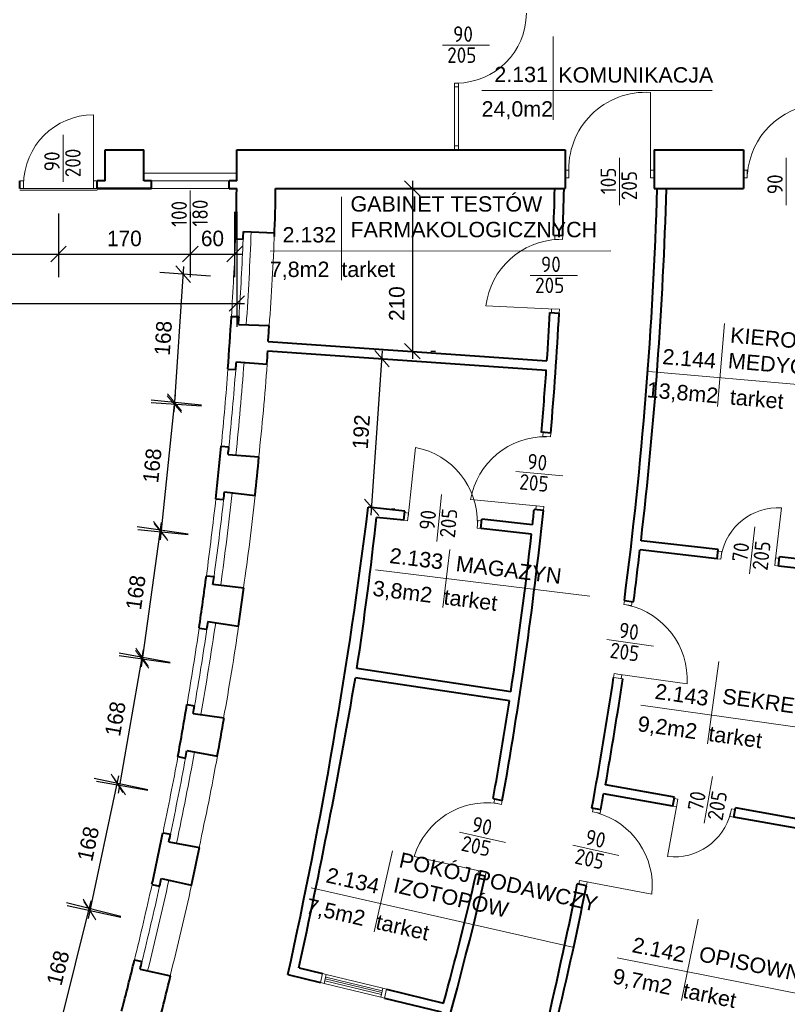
# Model space of a CAD drawing. Header units: millimetres. Extents: x -32003 to -19505, y 17931 to 29358.
# Tile 61 of 92: x -22678 to -21688, y 20402 to 21671. Entities that reach past the tile are written whole.
import ezdxf

# ---------------------------------------------------------------- set-up
doc = ezdxf.new("R2010")
doc.units = ezdxf.units.MM
doc.header["$PDMODE"] = 3
for name, color, linetype, lineweight in [('_wymiary', 1, 'Continuous', 9), ('drzwi', 140, 'Continuous', 13), ('opisy drzwi', 40, 'Continuous', 13), ('opisy pom', 3, 'Continuous', 18), ('sciany', 4, 'Continuous', 40), ('ściana', 4, 'Continuous', 40)]:
    doc.layers.add(name, color=color, linetype=linetype, lineweight=lineweight)
doc.styles.add('ISO', font='isocp.shx')
doc.styles.add('SYSTEM', font='TXT')
doc.dimstyles.new('Jacek2', dxfattribs={"dimscale": 2, "dimtxt": 10, "dimasz": 10, "dimexe": 15, "dimexo": 15, "dimgap": 5, "dimtad": 1, "dimdec": 0, "dimrnd": 0.5, "dimzin": 0, "dimdsep": 46, "dimtxsty": 'Standard', "dimblk": 'OBLIQUE', "dimcen": 0, "dimdle": 5, "dimadec": 1, "dimazin": 0, "dimtfac": 1, "dimtdec": 0, "dimtofl": 0, "dimtmove": 0, "dimatfit": 3, "dimfxl": 0, "dimtolj": 1, "dimtzin": 0, "dimarcsym": 0})

# ---------------------------------------------------------------- blocks, each defined once
blk = doc.blocks.new('_OBLIQUE')
at = {"color": 0, "linetype": 'ByBlock'}
blk.add_line((-0.5, -0.5), (0.5, 0.5), dxfattribs=at)
blk = doc.blocks.new('*D1232')
at = {"layer": 'Defpoints', "color": 0}
for p in [(-22172.4, 21453.4), (-22177.4, 21243.8), (-22171.2, 21243.8)]:
    blk.add_point(p, dxfattribs=at)
at = {"layer": 'drzwi', "color": 0, "lineweight": -2}
for p, q in [((-22171.2, 21463.4), (-22171.2, 21233.8)), ((-22142.4, 21453.4), (-22141.2, 21453.4)), ((-22147.4, 21243.8), (-22141.2, 21243.8))]:
    blk.add_line(p, q, dxfattribs=at)
at = {"layer": 'drzwi', "color": 0, "lineweight": -2, "xscale": 20, "yscale": 20, "zscale": 20}
for p, rotation in [((-22171.2, 21453.4), 90), ((-22171.2, 21243.8), 270)]:
    blk.add_blockref('_OBLIQUE', p, dxfattribs=dict(at, rotation=rotation))
at = {"layer": 'drzwi', "color": 0, "insert": (-22191.2, 21305.1), "char_height": 20, "attachment_point": 5, "rotation": 90}
blk.add_mtext('\\A1;210', dxfattribs=at)
blk = doc.blocks.new('*D1233')
at = {"layer": 'Defpoints', "color": 0}
for p in [(-22214.6, 21234.4), (-22210.5, 21234.1), (-22228, 21042.8)]:
    blk.add_point(p, dxfattribs=at)
at = {"layer": 'drzwi', "color": 0, "lineweight": -2}
for p, q in [((-22224.5, 21032.5), (-22209.8, 21244.1)), ((-22184.7, 21232.3), (-22180.5, 21232)), ((-22198.1, 21040.7), (-22193.9, 21040.4))]:
    blk.add_line(p, q, dxfattribs=at)
at = {"layer": 'drzwi', "color": 0, "lineweight": -2, "xscale": 20, "yscale": 20, "zscale": 20}
for p, rotation in [((-22210.5, 21234.1), 86.00694921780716), ((-22223.8, 21042.5), 266.0069492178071)]:
    blk.add_blockref('_OBLIQUE', p, dxfattribs=dict(at, rotation=rotation))
at = {"layer": 'drzwi', "color": 0, "insert": (-22237.1, 21139.7), "char_height": 20, "attachment_point": 5, "rotation": 86.0069}
blk.add_mtext('\\A1;192', dxfattribs=at)
blk = doc.blocks.new('*D1124')
at = {"layer": '_wymiary', "color": 0, "lineweight": -2}
for p, q in [((-22797.6, 21423.4), (-22797.6, 21339)), ((-22627.6, 21421.4), (-22627.6, 21339)), ((-22807.6, 21369), (-22617.6, 21369))]:
    blk.add_line(p, q, dxfattribs=at)
at = {"layer": 'Defpoints', "color": 0}
for p in [(-22797.6, 21453.4), (-22627.6, 21451.4), (-22627.6, 21369)]:
    blk.add_point(p, dxfattribs=at)
at = {"layer": '_wymiary', "color": 0, "lineweight": -2, "xscale": 20, "yscale": 20, "zscale": 20, "rotation": 180}
blk.add_blockref('_OBLIQUE', (-22797.6, 21369), dxfattribs=at)
at = {"layer": '_wymiary', "color": 0, "lineweight": -2, "xscale": 20, "yscale": 20, "zscale": 20}
blk.add_blockref('_OBLIQUE', (-22627.6, 21369), dxfattribs=at)
at = {"layer": '_wymiary', "color": 0, "insert": (-22712.6, 21389), "char_height": 20, "attachment_point": 5}
blk.add_mtext('\\A1;170', dxfattribs=at)
blk = doc.blocks.new('*D1125')
at = {"layer": '_wymiary', "color": 0, "lineweight": -2}
for p, q in [((-22627.6, 21421.4), (-22627.6, 21339)), ((-22457.6, 21423.4), (-22457.6, 21339)), ((-22637.6, 21369), (-22447.6, 21369))]:
    blk.add_line(p, q, dxfattribs=at)
at = {"layer": 'Defpoints', "color": 0}
for p in [(-22627.6, 21451.4), (-22457.6, 21453.4), (-22457.6, 21369)]:
    blk.add_point(p, dxfattribs=at)
at = {"layer": '_wymiary', "color": 0, "lineweight": -2, "xscale": 20, "yscale": 20, "zscale": 20, "rotation": 180}
blk.add_blockref('_OBLIQUE', (-22627.6, 21369), dxfattribs=at)
at = {"layer": '_wymiary', "color": 0, "lineweight": -2, "xscale": 20, "yscale": 20, "zscale": 20}
blk.add_blockref('_OBLIQUE', (-22457.6, 21369), dxfattribs=at)
at = {"layer": '_wymiary', "color": 0, "insert": (-22542.6, 21389), "char_height": 20, "attachment_point": 5}
blk.add_mtext('\\A1;170', dxfattribs=at)
blk = doc.blocks.new('*D1126')
at = {"layer": '_wymiary', "color": 0, "lineweight": -2}
for p, q in [((-22457.6, 21423.4), (-22457.6, 21339)), ((-22400.4, 21423.4), (-22400.4, 21339)), ((-22467.6, 21369), (-22390.4, 21369))]:
    blk.add_line(p, q, dxfattribs=at)
at = {"layer": 'Defpoints', "color": 0}
for p in [(-22457.6, 21453.4), (-22400.4, 21453.4), (-22400.4, 21369)]:
    blk.add_point(p, dxfattribs=at)
at = {"layer": '_wymiary', "color": 0, "lineweight": -2, "xscale": 20, "yscale": 20, "zscale": 20, "rotation": 180}
blk.add_blockref('_OBLIQUE', (-22457.6, 21369), dxfattribs=at)
at = {"layer": '_wymiary', "color": 0, "lineweight": -2, "xscale": 20, "yscale": 20, "zscale": 20}
blk.add_blockref('_OBLIQUE', (-22400.4, 21369), dxfattribs=at)
at = {"layer": '_wymiary', "color": 0, "insert": (-22429, 21389), "char_height": 20, "attachment_point": 5}
blk.add_mtext('\\A1;60', dxfattribs=at)
blk = doc.blocks.new('*D1127')
at = {"layer": '_wymiary', "color": 0, "lineweight": -2}
for p, q in [((-24559.8, 21423.4), (-24559.8, 21275.2)), ((-22397.6, 21423.4), (-22397.6, 21275.2)), ((-24569.8, 21305.2), (-22387.6, 21305.2))]:
    blk.add_line(p, q, dxfattribs=at)
at = {"layer": 'Defpoints', "color": 0}
for p in [(-24559.8, 21453.4), (-22397.6, 21453.4), (-22397.6, 21305.2)]:
    blk.add_point(p, dxfattribs=at)
at = {"layer": '_wymiary', "color": 0, "lineweight": -2, "xscale": 20, "yscale": 20, "zscale": 20, "rotation": 180}
blk.add_blockref('_OBLIQUE', (-24559.8, 21305.2), dxfattribs=at)
at = {"layer": '_wymiary', "color": 0, "lineweight": -2, "xscale": 20, "yscale": 20, "zscale": 20}
blk.add_blockref('_OBLIQUE', (-22397.6, 21305.2), dxfattribs=at)
at = {"layer": '_wymiary', "color": 0, "insert": (-23478.7, 21325.2), "char_height": 20, "attachment_point": 5}
blk.add_mtext('\\A1;2160', dxfattribs=at)
blk = doc.blocks.new('*D1142')
at = {"layer": '_wymiary', "color": 0, "lineweight": -2}
for p, q in [((-22466.2, 21353), (-22478.9, 21165.4)), ((-22431.7, 21340.6), (-22496.8, 21345)), ((-22443.1, 21173), (-22508.1, 21177.4))]:
    blk.add_line(p, q, dxfattribs=at)
at = {"layer": 'Defpoints', "color": 0}
for p in [(-22401.8, 21338.6), (-22478.2, 21175.4), (-22413.1, 21171)]:
    blk.add_point(p, dxfattribs=at)
at = {"layer": '_wymiary', "color": 0, "lineweight": -2, "xscale": 20, "yscale": 20, "zscale": 20}
for p, rotation in [((-22466.8, 21343), 86.12642143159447), ((-22478.2, 21175.4), 266.1264214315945)]:
    blk.add_blockref('_OBLIQUE', p, dxfattribs=dict(at, rotation=rotation))
at = {"layer": '_wymiary', "color": 0, "insert": (-22492.5, 21260.6), "char_height": 20, "attachment_point": 5, "rotation": 86.1264}
blk.add_mtext('\\A1;168', dxfattribs=at)
blk = doc.blocks.new('*D1143')
at = {"layer": '_wymiary', "color": 0, "lineweight": -2}
for p, q in [((-22477, 21187.7), (-22496.4, 21000.7)), ((-22443, 21174.1), (-22507.9, 21180.8)), ((-22460.4, 21007), (-22525.3, 21013.7))]:
    blk.add_line(p, q, dxfattribs=at)
at = {"layer": 'Defpoints', "color": 0}
for p in [(-22413.1, 21171), (-22495.4, 21010.6), (-22430.5, 21003.9)]:
    blk.add_point(p, dxfattribs=at)
at = {"layer": '_wymiary', "color": 0, "lineweight": -2, "xscale": 20, "yscale": 20, "zscale": 20}
for p, rotation in [((-22478, 21177.7), 84.06345528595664), ((-22495.4, 21010.6), 264.0634552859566)]:
    blk.add_blockref('_OBLIQUE', p, dxfattribs=dict(at, rotation=rotation))
at = {"layer": '_wymiary', "color": 0, "insert": (-22506.6, 21096.3), "char_height": 20, "attachment_point": 5, "rotation": 84.0635}
blk.add_mtext('\\A1;168', dxfattribs=at)
blk = doc.blocks.new('*D1144')
at = {"layer": '_wymiary', "color": 0, "lineweight": -2}
for p, q in [((-22495.1, 21023), (-22521.1, 20836.8)), ((-22460.2, 21008), (-22526.2, 21017.3)), ((-22483.5, 20841.7), (-22549.5, 20850.9))]:
    blk.add_line(p, q, dxfattribs=at)
at = {"layer": 'Defpoints', "color": 0}
for p in [(-22430.5, 21003.9), (-22519.8, 20846.7), (-22453.8, 20837.5)]:
    blk.add_point(p, dxfattribs=at)
at = {"layer": '_wymiary', "color": 0, "lineweight": -2, "xscale": 20, "yscale": 20, "zscale": 20}
for p, rotation in [((-22496.5, 21013.1), 82.02990985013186), ((-22519.8, 20846.7), 262.0299098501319)]:
    blk.add_blockref('_OBLIQUE', p, dxfattribs=dict(at, rotation=rotation))
at = {"layer": '_wymiary', "color": 0, "insert": (-22527.9, 20932.7), "char_height": 20, "attachment_point": 5, "rotation": 82.0299}
blk.add_mtext('\\A1;168', dxfattribs=at)
blk = doc.blocks.new('*D1145')
at = {"layer": '_wymiary', "color": 0, "lineweight": -2}
for p, q in [((-22518.2, 20859), (-22550.8, 20673.9)), ((-22483.4, 20842.7), (-22549.4, 20854.4)), ((-22512.5, 20677.3), (-22578.6, 20688.9))]:
    blk.add_line(p, q, dxfattribs=at)
at = {"layer": 'Defpoints', "color": 0}
for p in [(-22453.8, 20837.5), (-22549.1, 20683.7), (-22483, 20672.1)]:
    blk.add_point(p, dxfattribs=at)
at = {"layer": '_wymiary', "color": 0, "lineweight": -2, "xscale": 20, "yscale": 20, "zscale": 20}
for p, rotation in [((-22519.9, 20849.2), 79.9963644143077), ((-22549.1, 20683.7), 259.9963644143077)]:
    blk.add_blockref('_OBLIQUE', p, dxfattribs=dict(at, rotation=rotation))
at = {"layer": '_wymiary', "color": 0, "insert": (-22554.2, 20769.9), "char_height": 20, "attachment_point": 5, "rotation": 79.9964}
blk.add_mtext('\\A1;168', dxfattribs=at)
blk = doc.blocks.new('*D1146')
at = {"layer": '_wymiary', "color": 0, "lineweight": -2}
for p, q in [((-22550.1, 20696.6), (-22589.3, 20512.7)), ((-22512.3, 20678.3), (-22581.5, 20693.1)), ((-22547.4, 20514), (-22616.5, 20528.8))]:
    blk.add_line(p, q, dxfattribs=at)
at = {"layer": 'Defpoints', "color": 0}
for p in [(-22483, 20672.1), (-22587.2, 20522.5), (-22518, 20507.8)]:
    blk.add_point(p, dxfattribs=at)
at = {"layer": '_wymiary', "color": 0, "lineweight": -2, "xscale": 20, "yscale": 20, "zscale": 20}
for p, rotation in [((-22552.1, 20686.8), 77.96281897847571), ((-22587.2, 20522.5), 257.9628189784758)]:
    blk.add_blockref('_OBLIQUE', p, dxfattribs=dict(at, rotation=rotation))
at = {"layer": '_wymiary', "color": 0, "insert": (-22589.2, 20608.8), "char_height": 20, "attachment_point": 5, "rotation": 77.9628}
blk.add_mtext('\\A1;168', dxfattribs=at)
blk = doc.blocks.new('*D1147')
at = {"layer": '_wymiary', "color": 0, "lineweight": -2}
for p, q in [((-22585.9, 20535.1), (-22631.6, 20352.7)), ((-22547.1, 20515.1), (-22617.4, 20532.7)), ((-22588, 20352.1), (-22658.3, 20369.7))]:
    blk.add_line(p, q, dxfattribs=at)
at = {"layer": 'Defpoints', "color": 0}
for p in [(-22518, 20507.8), (-22629.2, 20362.4), (-22558.9, 20344.8)]:
    blk.add_point(p, dxfattribs=at)
at = {"layer": '_wymiary', "color": 0, "lineweight": -2, "xscale": 20, "yscale": 20, "zscale": 20}
for p, rotation in [((-22588.3, 20525.4), 75.92927354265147), ((-22629.2, 20362.4), 255.9292735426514)]:
    blk.add_blockref('_OBLIQUE', p, dxfattribs=dict(at, rotation=rotation))
at = {"layer": '_wymiary', "color": 0, "insert": (-22628.2, 20448.8), "char_height": 20, "attachment_point": 5, "rotation": 75.9293}
blk.add_mtext('\\A1;168', dxfattribs=at)

msp = doc.modelspace()

# ---------------------------------------------------------------- linework, layer by layer
at = {"layer": 'drzwi'}
for p, q in [((-22116.7, 21589.4), (-22111.7, 21589.4)), ((-22116.7, 21584.4), (-22116.7, 21589.4)), ((-22111.7, 21584.4), (-22111.7, 21589.4)), ((-22116.7, 21503.4), (-22116.7, 21584.4)), ((-22116.7, 21584.4), (-22111.7, 21584.4)), ((-22111.7, 21503.4), (-22111.7, 21584.4)), ((-21864.2, 21472.2), (-21864.2, 21577.2)), ((-22582.6, 21458.4), (-22582.6, 21548.4)), ((-22116.7, 21508.4), (-22111.7, 21508.4)), ((-22672.6, 21463.4), (-22677.6, 21463.4)), ((-22672.6, 21453.4), (-22672.6, 21463.4)), ((-22582.6, 21453.4), (-22582.6, 21463.4)), ((-22582.6, 21463.4), (-22577.6, 21463.4)), ((-22677.6, 21453.4), (-22577.6, 21453.4)), ((-22677.6, 21451.4), (-22577.6, 21451.4)), ((-21986.6, 21298), (-22076.5, 21302.1)), ((-22176.8, 21030.2), (-22167.2, 21119.7)), ((-22006.7, 21044.1), (-22096.3, 21052.6)), ((-21703.2, 20972.3), (-21695.1, 21041.9)), ((-21906, 20827.5), (-21816.9, 20815.1)), ((-21911.7, 20823.2), (-21899.8, 20821.5)), ((-21829.6, 20661.3), (-21842, 20592.4)), ((-22081, 20572.9), (-22168.8, 20592.6)), ((-21950.7, 20560.6), (-21862.2, 20544)), ((-22287.1, 20441.7), (-22289.7, 20430)), ((-22282.3, 20440.5), (-22287.1, 20441.7)), ((-22282.3, 20440.5), (-22284.8, 20428.8)), ((-22283.5, 20434.6), (-22210.7, 20417)), ((-22283, 20437.1), (-22210.1, 20419.4)), ((-22209.4, 20422.7), (-22282.3, 20440.5)), ((-22289.7, 20430), (-22284.8, 20428.8)), ((-22284.8, 20428.8), (-22211.9, 20411.1)), ((-22284.1, 20432.2), (-22211.2, 20414.5)), ((-22209.4, 20422.7), (-22211.9, 20411.1)), ((-22204.6, 20421.5), (-22209.4, 20422.7)), ((-22204.6, 20421.5), (-22207.1, 20409.8)), ((-22207.1, 20409.8), (-22211.9, 20411.1))]:
    msp.add_line(p, q, dxfattribs=at)
for points in [[(-21974.2, 21467.2), (-21969.2, 21467.2), (-21969.2, 21477.2), (-21974.2, 21477.2)], [(-21864.2, 21467.2), (-21859.2, 21467.2), (-21859.2, 21477.2), (-21864.2, 21477.2)], [(-21744.2, 21467.2), (-21739.2, 21467.2), (-21739.2, 21477.2), (-21744.2, 21477.2)], [(-21977.3, 21392.7), (-21977.5, 21387.7), (-21987.5, 21388.2), (-21987.3, 21393.2)], [(-21981.6, 21297.8), (-21981.8, 21292.8), (-21991.8, 21293.3), (-21991.6, 21298.3)], [(-21992.7, 21138.2), (-21993.2, 21133.2), (-22003.1, 21134.1), (-22002.7, 21139.1)], [(-22001.7, 21043.6), (-22002.2, 21038.6), (-22012.1, 21039.6), (-22011.6, 21044.5)], [(-22177.3, 21025.3), (-22182.3, 21025.8), (-22181.2, 21035.8), (-22176.2, 21035.2)], [(-22082.9, 21015.1), (-22087.8, 21015.7), (-22086.8, 21025.6), (-22081.8, 21025.1)], [(-21778.3, 20976.1), (-21773.4, 20975.5), (-21772.2, 20985.4), (-21777.2, 20986)], [(-21703.8, 20967.4), (-21698.9, 20966.8), (-21697.7, 20976.7), (-21702.7, 20977.3)], [(-21897.8, 20922.3), (-21898.5, 20917.3), (-21888.6, 20915.9), (-21887.9, 20920.9)], [(-21911, 20828.2), (-21911.7, 20823.2), (-21901.8, 20821.9), (-21901.1, 20826.8)], [(-22055.2, 20664.5), (-22056.3, 20659.6), (-22066.1, 20661.8), (-22065, 20666.7)], [(-21828.7, 20666.2), (-21833.6, 20667.1), (-21835.4, 20657.2), (-21830.5, 20656.4)], [(-21938, 20654.9), (-21938.9, 20650), (-21929.1, 20648.2), (-21928.2, 20653.1)], [(-21754.9, 20652.9), (-21759.8, 20653.8), (-21761.6, 20644), (-21756.7, 20643.1)], [(-22076.1, 20571.8), (-22077.2, 20566.9), (-22086.9, 20569.1), (-22085.8, 20574)], [(-21955.6, 20561.6), (-21956.5, 20556.7), (-21946.7, 20554.8), (-21945.8, 20559.7)]]:
    msp.add_lwpolyline(points, close=True, dxfattribs=at)
for centre, radius, start, end in [((-22114.2, 21679.4), 90, 270, 0), ((-21870.7, 21478.8), 98.7, 86.196, 183.804), ((-21641.3, 21464.4), 98.1, 94.5736, 175.4264), ((-22582.6, 21458.4), 90, 90, 180), ((-21979.1, 21289.9), 98.1, 91.9732, 172.826), ((-21999.6, 21035.5), 98.1, 89.1444, 169.9971), ((-22185.4, 21023.3), 98.1, 358.4475, 79.3003), ((-21699.2, 20967.3), 74.7, 86.8737, 169.8366), ((-21914.9, 20820.8), 98.1, 356.6279, 77.4807), ((-22075, 20563.5), 98.1, 81.9025, 162.7552), ((-21959.8, 20554.4), 98.1, 353.8879, 74.7406), ((-21833.3, 20666.6), 74.7, 263.3303, 346.2932)]:
    msp.add_arc(centre, radius, start, end, dxfattribs=at)
at = {"layer": 'opisy drzwi'}
for p, q in [((-22132.4, 21638.1), (-22071.5, 21638.1)), ((-22621.6, 21461.9), (-22621.6, 21522.8)), ((-21904.1, 21432.2), (-21904.1, 21493.1)), ((-21689.1, 21432.2), (-21689.1, 21493.1)), ((-22516.9, 21473.4), (-22397.6, 21473.4)), ((-22507.6, 21463.4), (-22407.6, 21463.4)), ((-22507.6, 21453.4), (-22407.6, 21453.4)), ((-22457.6, 21390.1), (-22457.6, 21451)), ((-22019.1, 21341.4), (-21958.2, 21341.4)), ((-22037.9, 21088.9), (-21977.3, 21083.1)), ((-22139.5, 20998.4), (-22133.7, 21059)), ((-21736.5, 20956.9), (-21729.4, 21017.4)), ((-21920.3, 20872.1), (-21860, 20863.7)), ((-21794.8, 20635.6), (-21784.1, 20695.5)), ((-22110.5, 20623.8), (-22051.1, 20610.4)), ((-21964.1, 20607.1), (-21904.7, 20593.7))]:
    msp.add_line(p, q, dxfattribs=at)
for centre, radius, start, end in [((-28721.6, 21667.3), 6328.4, 356.56993, 357.47515), ((-27123.1, 21590.5), 4738, 356.3401, 357.5518), ((-27123.1, 21590.5), 4748, 356.2248, 357.6727), ((-25708.8, 21524.1), 3362.1, 355.779, 357.8238), ((-28717.5, 21722.1), 6328.4, 354.55108, 355.4563), ((-27122.6, 21589.1), 4748, 354.206, 355.6539), ((-25711.5, 21472.9), 3362.1, 353.7601, 355.805), ((-27122.6, 21589.1), 4738, 354.3213, 355.5329), ((-27122, 21590), 4748, 352.1572, 353.6051), ((-25716, 21423.5), 3362.1, 351.7114, 353.7563), ((-28711.1, 21780.1), 6328.4, 352.50235, 353.40757), ((-27122, 21590), 4738, 352.2725, 353.4842), ((-27121.8, 21588.3), 4748, 350.1414, 351.5893), ((-28703.2, 21834.1), 6328.4, 350.48651, 351.39173), ((-27121.8, 21588.3), 4738, 350.2567, 351.4683), ((-25722.5, 21372.4), 3362.1, 349.6956, 351.7404), ((-27121.2, 21589.2), 4748, 348.0943, 349.5422), ((-28692.8, 21891.3), 6328.4, 348.43946, 349.34468), ((-27121.2, 21589.2), 4738, 348.2097, 349.4213), ((-25730.5, 21323.4), 3362.1, 347.6485, 349.6934), ((-27121.2, 21587.1), 4748, 346.0822, 347.5301), ((-28681.2, 21944.3), 6328.4, 346.42731, 347.33253), ((-27121.2, 21587.1), 4738, 346.1975, 347.4091), ((-25740.7, 21272.7), 3362.1, 345.6364, 347.6812), ((-17021.8, 19301.3), 4777.9, 166.5124, 167.9516)]:
    msp.add_arc(centre, radius, start, end, dxfattribs=at)
at = {"layer": 'opisy pom'}
for p, q in [((-21989.4, 21649.4), (-21989.4, 21542.2)), ((-22081.4, 21579.6), (-21784.7, 21579.6)), ((-22262.5, 21442.7), (-22262.5, 21335.4)), ((-22354.5, 21372.9), (-21915.1, 21373)), ((-21768.5, 21279.3), (-21777.7, 21172.5)), ((-21866.1, 21217.7), (-21421.8, 21178.9)), ((-22122.7, 20988.3), (-22131.9, 20913.5)), ((-22218.6, 20961.9), (-21942.4, 20927.8)), ((-21775.9, 20843.7), (-21790.7, 20737.5)), ((-21876.6, 20787.3), (-21546, 20741.2)), ((-22196.7, 20599.9), (-22220.4, 20495.3)), ((-22301.9, 20552.2), (-21962.5, 20475.3)), ((-21802.8, 20511.8), (-21824.3, 20406.7)), ((-21906.9, 20461.8), (-21646.9, 20410.1))]:
    msp.add_line(p, q, dxfattribs=at)
at = {"layer": 'sciany'}
for p, q in [((-22677.6, 21453.4), (-22677.6, 21463.4)), ((-22577.6, 21453.4), (-22577.6, 21463.4))]:
    msp.add_line(p, q, dxfattribs=at)
at = {"layer": 'ściana'}
for p, q in [((-22567.6, 21503.4), (-22532.4, 21503.4)), ((-22567.6, 21463.4), (-22567.6, 21503.4)), ((-22532.4, 21503.4), (-22517.6, 21503.4)), ((-22517.6, 21463.4), (-22517.6, 21503.4)), ((-22397.6, 21503.4), (-22372.6, 21503.4)), ((-22397.6, 21463.4), (-22397.6, 21503.4)), ((-22397.6, 21503.4), (-21974.2, 21503.4)), ((-21974.2, 21503.4), (-21974.2, 21453.4)), ((-21859.2, 21503.4), (-21744.2, 21503.4)), ((-21859.2, 21503.4), (-21859.2, 21453.4)), ((-21744.2, 21503.4), (-21744.2, 21453.4)), ((-22577.6, 21453.4), (-22577.6, 21463.4)), ((-22567.6, 21463.4), (-22577.6, 21463.4)), ((-22507.6, 21463.4), (-22517.6, 21463.4)), ((-22507.6, 21453.4), (-22507.6, 21463.4)), ((-22397.6, 21463.4), (-22407.6, 21463.4)), ((-22407.6, 21453.4), (-22407.6, 21463.4)), ((-22577.6, 21453.4), (-22507.6, 21453.4)), ((-22507.6, 21453.4), (-22577.6, 21453.4)), ((-22407.6, 21453.4), (-22397.6, 21453.4)), ((-22347.6, 21453.4), (-21974.2, 21453.4)), ((-21859.2, 21453.4), (-21744.2, 21453.4)), ((-22399.4, 21388.5), (-22389.4, 21388.1)), ((-22389, 21398.1), (-22349.1, 21396.5)), ((-21989.3, 21393.4), (-21977.3, 21392.9)), ((-22404.5, 21288.7), (-22394.7, 21288.3)), ((-21993.8, 21293.5), (-21981.8, 21292.8)), ((-22395.4, 21278.3), (-22355.8, 21276.7)), ((-22357.2, 21256.4), (-21997.6, 21231.3)), ((-22357.6, 21244.4), (-21998.4, 21219.3)), ((-22409.1, 21220.8), (-22399, 21220)), ((-22398.2, 21230), (-22358.4, 21226.9)), ((-21992.7, 21138.2), (-22004.7, 21139.2)), ((-22417.7, 21121.2), (-22407.9, 21120.5)), ((-22408.9, 21110.5), (-22369, 21107.4)), ((-22413.5, 21062.3), (-22373.8, 21057.9)), ((-22424.7, 21053.5), (-22414.6, 21052.4)), ((-22181, 21037.7), (-22228, 21042.8)), ((-22182.3, 21025.8), (-22181, 21037.7)), ((-22002.2, 21038.6), (-22014.1, 21039.9)), ((-22182.3, 21025.8), (-22217.4, 21029.6)), ((-22082.9, 21015.1), (-22081.6, 21027.1)), ((-22016.2, 21020.1), (-22081.6, 21027.1)), ((-22017.5, 21008.1), (-22082.9, 21015.1)), ((-21776.9, 20988), (-21876.3, 20999.5)), ((-21778.3, 20976.1), (-21877.6, 20987.6)), ((-21778.3, 20976.1), (-21877.6, 20987.6)), ((-21778.3, 20976.1), (-21776.9, 20988)), ((-21698.9, 20966.8), (-21697.5, 20978.7)), ((-21578, 20964.8), (-21697.5, 20978.7)), ((-22436.8, 20954.3), (-22427, 20953.2)), ((-21579.4, 20952.9), (-21698.9, 20966.8)), ((-21579.4, 20952.9), (-21698.9, 20966.8)), ((-22428.4, 20943.3), (-22388.6, 20938.8)), ((-21897.8, 20922.3), (-21885.9, 20920.7)), ((-22434.8, 20895.3), (-22395.3, 20889.4)), ((-22446.3, 20886.9), (-22436.2, 20885.4)), ((-22044.2, 20804.8), (-22242.7, 20834.6)), ((-22046, 20793), (-22244.5, 20822.8)), ((-22461.9, 20788.2), (-22452.1, 20786.7)), ((-22453.8, 20776.9), (-22414.1, 20771)), ((-22461.9, 20729.2), (-22422.6, 20721.9)), ((-22473.7, 20721.2), (-22463.7, 20719.3)), ((-21833.3, 20669), (-21922.1, 20684.9)), ((-22067, 20667), (-22055.3, 20664.5)), ((-21835.4, 20657.2), (-21924.6, 20673.2)), ((-21835.4, 20657.2), (-21833.3, 20669)), ((-21940, 20655.2), (-21928.2, 20653.1)), ((-21756.7, 20643.2), (-21754.5, 20655)), ((-21625.9, 20632), (-21754.5, 20655)), ((-21628, 20620.2), (-21756.7, 20643.2)), ((-22492.8, 20623.1), (-22483.1, 20621.3)), ((-22485.2, 20611.5), (-22445.6, 20604.1)), ((-22494.9, 20564.1), (-22456, 20555.4)), ((-22077.2, 20566.9), (-22088.9, 20569.7)), ((-22507, 20556.5), (-22497.1, 20554.3)), ((-21946.7, 20554.8), (-21958.5, 20557.1)), ((-22529.6, 20459.1), (-22519.9, 20457)), ((-22522.3, 20447.3), (-22483.1, 20438.6)), ((-22317.4, 20449.1), (-22287.1, 20441.7)), ((-22331.6, 20440.2), (-22289.7, 20430)), ((-22204.6, 20421.5), (-22130.9, 20403.5)), ((-22207.1, 20409.8), (-22134, 20392))]:
    msp.add_line(p, q, dxfattribs=at)
for centre, radius, start, end in [((-24875.4, 21494.7), 2478.1, 357.4283, 359.0433), ((-23795.6, 21461.7), 1448.1, 357.2177, 359.6683), ((-27141.7, 21577.3), 5155.7, 357.9553, 358.6229), ((-27141.7, 21577.3), 5167.7, 357.9553, 358.6229), ((-27172.8, 21610.5), 5319.7, 352.5661, 358.3068), ((-27172.8, 21610.5), 5331.7, 353.4196, 358.3078), ((-27123.1, 21590.5), 4738, 357.5519, 357.6728), ((-27129.4, 21577), 4733.7, 355.6853, 356.5087), ((-27123.1, 21590.5), 4738, 356.2219, 356.3428), ((-27141.7, 21577.3), 5155.7, 356.1516, 356.8439), ((-27141.7, 21577.3), 5167.7, 355.1251, 356.8439), ((-27140.4, 21602.3), 4795.7, 355.8636, 356.1063), ((-27109.9, 21571.9), 4763.6, 355.8474, 356.0573), ((-27122.6, 21589.1), 4738, 355.533, 355.654), ((-27141.7, 21577.3), 5155.7, 355.1251, 356.0183), ((-27129.4, 21577), 4733.7, 353.6518, 354.4751), ((-27122.6, 21589.1), 4738, 354.203, 354.324), ((-27109.9, 21571.9), 4763.6, 353.8052, 354.4042), ((-27122, 21590), 4738, 353.4843, 353.6052), ((-28871.2, 21874.4), 6695, 347.62999, 352.86438), ((-27141.7, 21577.3), 5167.7, 349.8259, 354.0164), ((-27141.7, 21577.3), 5155.7, 353.795, 354.0164), ((-27142, 21570.2), 4954.2, 351.4615, 353.7352), ((-27141.7, 21577.3), 5155.7, 351.3828, 353.6616), ((-27172.8, 21610.5), 5331.7, 352.5662, 353.2907), ((-27129.4, 21577), 4733.7, 351.6182, 352.4416), ((-27122, 21590), 4738, 352.1543, 352.2752), ((-27109.9, 21571.9), 4763.6, 351.7632, 352.362), ((-27121.8, 21588.3), 4738, 351.4685, 351.5894), ((-30423.6, 22224.7), 8298.3, 347.64502, 350.27394), ((-27172.8, 21610.5), 5319.7, 349.6534, 351.4891), ((-27172.8, 21610.5), 5331.7, 350.0023, 351.4892), ((-27141.7, 21577.3), 5155.7, 349.8305, 351.2494), ((-27129.4, 21577), 4733.7, 349.5847, 350.408), ((-27121.8, 21588.3), 4738, 350.1384, 350.2594), ((-27109.9, 21571.9), 4763.6, 349.721, 350.3201), ((-27121.2, 21589.2), 4738, 349.4214, 349.5424), ((-27176.3, 21592.9), 5331.7, 349.8473, 350.0666), ((-27129.4, 21577), 4733.7, 347.5511, 348.3745), ((-27121.2, 21589.2), 4738, 348.0914, 348.2124), ((-27109.9, 21571.9), 4763.6, 347.6791, 348.2779), ((-27121.2, 21587.1), 4738, 347.4093, 347.5302), ((-27070.3, 21741.5), 5129.4, 339.1991, 346.7626), ((-27070.3, 21741.5), 5117.4, 344.8439, 346.7626), ((-27036, 21565), 5176.6, 344.2146, 348.7731), ((-26341.5, 21426.5), 4480.4, 346.2503, 348.7814), ((-27129.4, 21577), 4733.7, 345.5176, 346.341), ((-27121.2, 21587.1), 4738, 346.0792, 346.2002), ((-27109.9, 21571.9), 4763.6, 345.6368, 346.2359)]:
    msp.add_arc(centre, radius, start, end, dxfattribs=at)

# ---------------------------------------------------------------- texts
at = {"layer": 'opisy drzwi', "style": 'ISO'}
for s, rotation, p in [('90', 360, (-22118.6, 21642.5)), ('205', 360, (-22126.3, 21615.4)), ('90', 90, (-22626, 21475.7)), ('200', 90, (-22599, 21468)), ('105', 90, (-21908.5, 21446.1)), ('205', 90, (-21881.5, 21438.4)), ('90', 90, (-21693.5, 21446.1)), ('100', 90, (-22462, 21403.9)), ('180', 90, (-22435, 21404.3)), ('90', 360, (-22005.3, 21345.8)), ('205', 360, (-22012.9, 21318.7)), ('90', 354.5339, (-22023.8, 21092)), ('205', 354.5339, (-22034, 21065.8)), ('90', 84.5339, (-22142.6, 21012.6)), ('205', 84.5339, (-22116.4, 21002.4)), ('205', 83.3244, (-21713.2, 20960.4)), ('70', 83.3244, (-21739.2, 20971.2)), ('90', 352.0235, (-21906, 20874.6)), ('205', 352.0235, (-21917.4, 20848.8)), ('70', 79.8425, (-21796.7, 20650)), ('205', 79.8425, (-21771.4, 20637.6)), ('90', 347.298, (-22096, 20625)), ('90', 347.298, (-21949.6, 20608.4)), ('205', 347.298, (-22109.5, 20600.3)), ('205', 347.298, (-21963.1, 20583.7))]:
    msp.add_text(s, height=20, rotation=rotation, dxfattribs=at).set_placement(p)
at = {"layer": 'opisy pom', "char_height": 19.8, "attachment_point": 1, "style": 'SYSTEM'}
for s, insert in [('{\\fArial|b0|i0|c238|p34;2.131}', (-22065.5, 21610.4)), ('{\\fArial|b0|i0|c238|p34;KOMUNIKACJA}', (-21982.9, 21609.8)), ('{\\fArial|b0|i0|c238|p34;24,0m2 }', (-22081.9, 21566)), ('{\\fArial|b0|i0|c238|p34;GABINET TESTÓW\\PFARMAKOLOGICZNYCH}', (-22251, 21443.5)), ('{\\fArial|b0|i0|c238|p34;2.132}', (-22338.6, 21403.7)), ('{\\fArial|b0|i0|c238|p34;7,8m2  tarket}', (-22355, 21359.2))]:
    msp.add_mtext(s, dxfattribs=dict(at, insert=insert))
for s, insert, rotation in [('{\\fArial|b0|i0|c238|p34;KIEROWNIK ZAKŁADU \\PMEDYCYNY NUKLEARNEJ}', (-21760.2, 21274.6), 355.0603), ('{\\fArial|b0|i0|c238|p34;2.144}', (-21847.6, 21247), 355.0603), ('{\\fArial|b0|i0|c238|p34;13,8m2  tarket}', (-21867.8, 21204.2), 355.0603), ('{\\fArial|b0|i0|c238|p34;2.133}', (-22199.1, 20990.5), 352.9681), ('{\\fArial|b0|i0|c238|p34;MAGAZYN}', (-22113.5, 20980.1), 352.9681), ('{\\fArial|b0|i0|c238|p34;3,8m2  tarket}', (-22220.8, 20948.4), 352.9681), ('{\\fArial|b0|i0|c238|p34;2.143}', (-21856.6, 20815.5), 352.0652), ('{\\fArial|b0|i0|c238|p34;SEKRETARIAT}', (-21769.7, 20809.4), 352.0652), ('{\\fArial|b0|i0|c238|p34;9,2m2  tarket}', (-21878.9, 20773.8), 352.0652), ('{\\fArial|b0|i0|c238|p34;POKÓJ PODAWCZY\\PIZOTOPÓW}', (-22185.3, 20598.2), 347.246), ('{\\fArial|b0|i0|c238|p34;2.134}', (-22279.5, 20578.7), 347.246), ('{\\fArial|b0|i0|c238|p34;7,5m2  tarket}', (-22305.3, 20538.9), 347.246), ('{\\fArial|b0|i0|c238|p34;2.142}', (-21885.1, 20488.8), 348.4661), ('{\\fArial|b0|i0|c238|p34;OPISOWNIA}', (-21798.9, 20477.2), 348.4661), ('{\\fArial|b0|i0|c238|p34;9,7m2  tarket}', (-21910.1, 20448.5), 348.4661)]:
    msp.add_mtext(s, dxfattribs=dict(at, insert=insert, rotation=rotation))

# ---------------------------------------------------------------- dimensions: what is measured, and where the dimension line sits
at = {"layer": '_wymiary'}
dim = msp.add_linear_dim(base=(-22397.6, 21305.2), p1=(-24559.8, 21453.4), p2=(-22397.6, 21453.4), text='2160', dimstyle='Jacek2', dxfattribs=at)
dim.commit()
dim.dimension.update_dxf_attribs({"geometry": '*D1127', "text_midpoint": (-23478.7, 21325.2)})
for base, p1, p2, picture, middle in [((-22627.6, 21369), (-22797.6, 21453.4), (-22627.6, 21451.4), '*D1124', (-22712.6, 21389)), ((-22457.6, 21369), (-22627.6, 21451.4), (-22457.6, 21453.4), '*D1125', (-22542.6, 21389))]:
    dim = msp.add_linear_dim(base=base, p1=p1, p2=p2, dimstyle='Jacek2', override={"dimtmove": 1}, dxfattribs=at)
    dim.commit()
    dim.dimension.update_dxf_attribs({"geometry": picture, "text_midpoint": middle})
dim = msp.add_linear_dim(base=(-22400.4, 21369), p1=(-22457.6, 21453.4), p2=(-22400.4, 21453.4), text='60', dimstyle='Jacek2', override={"dimtmove": 1}, dxfattribs=at)
dim.commit()
dim.dimension.update_dxf_attribs({"geometry": '*D1126', "text_midpoint": (-22429, 21389)})
for p1, p2, distance, picture, middle in [((-22401.8, 21338.6), (-22413.1, 21171), -65.2, '*D1142', (-22492.5, 21260.6)), ((-22413.1, 21171), (-22430.5, 21003.9), -65.2, '*D1143', (-22506.6, 21096.3)), ((-22430.5, 21003.9), (-22453.8, 20837.5), -66.6, '*D1144', (-22527.9, 20932.7)), ((-22453.8, 20837.5), (-22483, 20672.1), -67.1, '*D1145', (-22554.2, 20769.9)), ((-22483, 20672.1), (-22518, 20507.8), -70.7, '*D1146', (-22589.2, 20608.8)), ((-22518, 20507.8), (-22558.9, 20344.8), -72.5, '*D1147', (-22628.2, 20448.8))]:
    dim = msp.add_aligned_dim(p1=p1, p2=p2, distance=distance, dimstyle='Jacek2', dxfattribs=at)
    dim.commit()
    dim.dimension.update_dxf_attribs({"geometry": picture, "text_midpoint": middle})
at = {"layer": 'drzwi'}
dim = msp.add_linear_dim(base=(-22171.2, 21243.8), p1=(-22172.4, 21453.4), p2=(-22177.4, 21243.8), angle=90, dimstyle='Jacek2', dxfattribs=at)
dim.commit()
dim.dimension.update_dxf_attribs({"geometry": '*D1232', "text_midpoint": (-22171.2, 21305.1), "dimtype": 160})
dim = msp.add_aligned_dim(p1=(-22228, 21042.8), p2=(-22214.6, 21234.4), distance=-4.2, dimstyle='Jacek2', dxfattribs=at)
dim.commit()
dim.dimension.update_dxf_attribs({"geometry": '*D1233', "text_midpoint": (-22237.1, 21139.7)})

doc.saveas('drawing.dxf')
